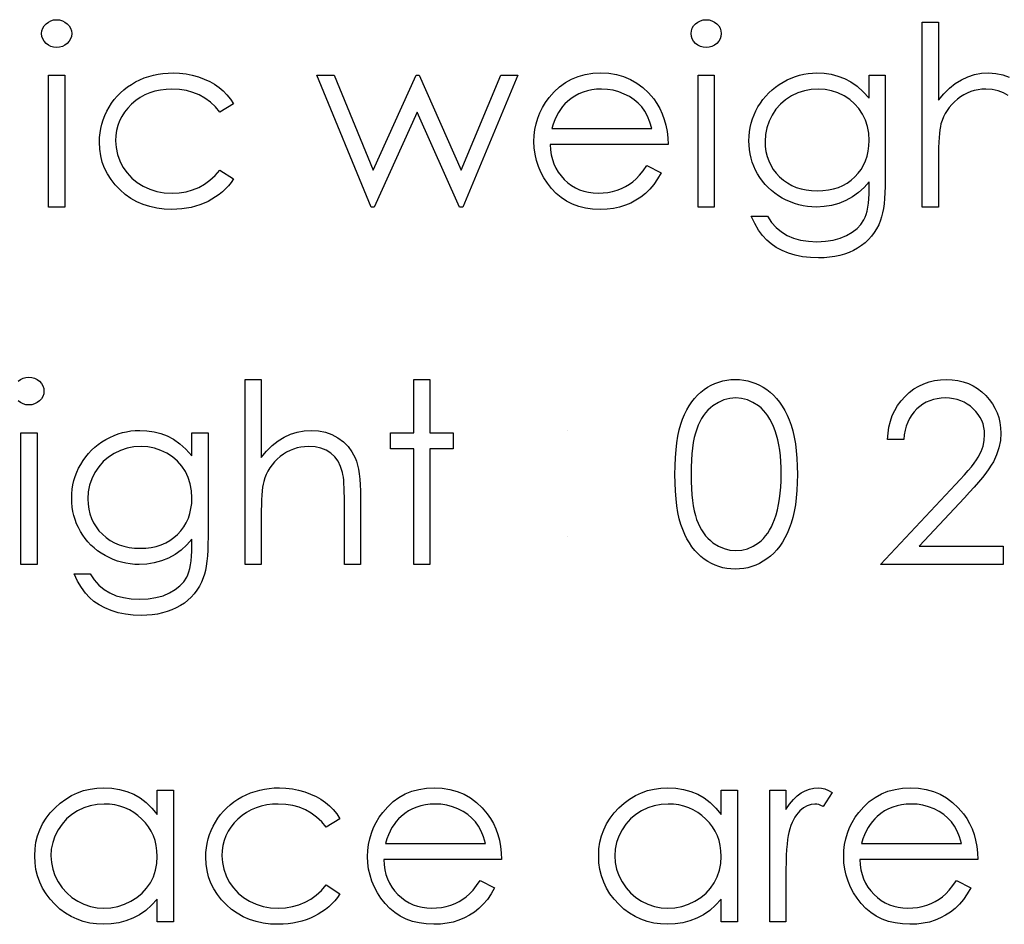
# Model space of a CAD drawing. Header units: inches. Extents: x 0.1 to 87.3, y 0.1 to 33.9.
# Tile 102 of 140: x 31.984 to 32.496, y 24.071 to 24.541. Entities that reach past the tile are written whole.
import ezdxf

# ---------------------------------------------------------------- set-up
doc = ezdxf.new("R2010")
doc.units = ezdxf.units.IN
doc.header["$MEASUREMENT"] = 0

msp = doc.modelspace()

# ---------------------------------------------------------------- linework, layer by layer
at = {"color": 7, "linetype": 'Continuous'}
for p, q in [((32.269003, 24.328074), (32.269003, 24.328074)), ((32.269003, 24.272786), (32.269003, 24.272786))]:
    msp.add_line(p, q, dxfattribs=at)
at = {"color": 7, "linetype": 'Continuous', "flags": 128}
for points in [[(32.00334, 24.541496), (32.004899, 24.541365), (32.006345, 24.54097), (32.007678, 24.540294), (32.00888, 24.539374), (32.009895, 24.538266), (32.010608, 24.537026), (32.01104, 24.535693), (32.01119, 24.534247), (32.01119, 24.534247), (32.01104, 24.532838), (32.010608, 24.531524), (32.009895, 24.530303), (32.00888, 24.529195), (32.007678, 24.528275), (32.006345, 24.527599), (32.004899, 24.527204), (32.00334, 24.527073), (32.00334, 24.527073), (32.0018, 24.527204), (32.000392, 24.527599), (31.999058, 24.528275), (31.997857, 24.529195), (31.996861, 24.530303), (31.996148, 24.531524), (31.995716, 24.532838), (31.995565, 24.534247), (31.995565, 24.534247), (31.995716, 24.535693), (31.996148, 24.537026), (31.996861, 24.538266), (31.997857, 24.539374), (31.999058, 24.540294), (32.000392, 24.54097), (32.0018, 24.541365), (32.00334, 24.541496)], [(32.34108, 24.541496), (32.342639, 24.541365), (32.344085, 24.54097), (32.345419, 24.540294), (32.346621, 24.539374), (32.347635, 24.538266), (32.348349, 24.537026), (32.348781, 24.535693), (32.348931, 24.534247), (32.348931, 24.534247), (32.348781, 24.532838), (32.348349, 24.531524), (32.347635, 24.530303), (32.346621, 24.529195), (32.345419, 24.528275), (32.344085, 24.527599), (32.342639, 24.527204), (32.341081, 24.527073), (32.341081, 24.527073), (32.339541, 24.527204), (32.338132, 24.527599), (32.336799, 24.528275), (32.335597, 24.529195), (32.334602, 24.530303), (32.333888, 24.531524), (32.333456, 24.532838), (32.333306, 24.534247), (32.333306, 24.534247), (32.333456, 24.535693), (32.333888, 24.537026), (32.334602, 24.538266), (32.335597, 24.539374), (32.336799, 24.540294), (32.338132, 24.54097), (32.339541, 24.541365), (32.341081, 24.541496)], [(32.453498, 24.540294), (32.461912, 24.540294), (32.461912, 24.540294), (32.461912, 24.49971), (32.461912, 24.49971), (32.464691, 24.503035), (32.467621, 24.505908), (32.470663, 24.508349), (32.473856, 24.510321), (32.47718, 24.511861), (32.480654, 24.512969), (32.484241, 24.513626), (32.487978, 24.513852), (32.487978, 24.513852), (32.491772, 24.513608), (32.49534, 24.512894), (32.498683, 24.511673)], [(32.498101, 24.502058), (32.495716, 24.503542), (32.492992, 24.504593), (32.489913, 24.505232), (32.486495, 24.505438), (32.486495, 24.505438), (32.484466, 24.505363), (32.482494, 24.505119), (32.48056, 24.504706), (32.478701, 24.504143), (32.476879, 24.503391), (32.475133, 24.502509), (32.473424, 24.501438), (32.471771, 24.500218), (32.470212, 24.498865), (32.468804, 24.497457), (32.467527, 24.495954), (32.466381, 24.494377), (32.465386, 24.492724), (32.464522, 24.490997), (32.46379, 24.489175), (32.463207, 24.487297), (32.463207, 24.487297), (32.462907, 24.485926), (32.462644, 24.484292), (32.462419, 24.482395), (32.462231, 24.480217), (32.462099, 24.477794), (32.461987, 24.47509), (32.46193, 24.472141), (32.461912, 24.468911), (32.461912, 24.468911), (32.461912, 24.44414), (32.461912, 24.44414), (32.453498, 24.44414), (32.453498, 24.44414), (32.453498, 24.540294)], [(31.999171, 24.51265), (32.007585, 24.51265), (32.007585, 24.51265), (32.007585, 24.44414), (32.007585, 24.44414), (31.999171, 24.44414), (31.999171, 24.44414), (31.999171, 24.51265)], [(32.095325, 24.497795), (32.088282, 24.493419), (32.088282, 24.493419), (32.085897, 24.496236), (32.083287, 24.498678), (32.080489, 24.500743), (32.077484, 24.502434), (32.074254, 24.503748), (32.070817, 24.504687), (32.067192, 24.505251), (32.063343, 24.505438), (32.063343, 24.505438), (32.060263, 24.505307), (32.057295, 24.50495), (32.054478, 24.50433), (32.051793, 24.503485), (32.049239, 24.502377), (32.046816, 24.501025), (32.044525, 24.499448), (32.042365, 24.497607), (32.040412, 24.495598), (32.038722, 24.493475), (32.037276, 24.491259), (32.036111, 24.488931), (32.035191, 24.486508), (32.034553, 24.483973), (32.034158, 24.481325), (32.034027, 24.478583), (32.034027, 24.478583), (32.034271, 24.474996), (32.034985, 24.471522), (32.036187, 24.468141), (32.037858, 24.464873), (32.039961, 24.46185), (32.042422, 24.459164), (32.04522, 24.456854), (32.048394, 24.454901), (32.051849, 24.453343), (32.055492, 24.452234), (32.059342, 24.451577), (32.063399, 24.451352), (32.063399, 24.451352), (32.067117, 24.45154), (32.070667, 24.452103), (32.074028, 24.453042), (32.07724, 24.454357), (32.080263, 24.456047), (32.083099, 24.458113), (32.085785, 24.460554), (32.088282, 24.463371), (32.088282, 24.463371), (32.095325, 24.458751), (32.095325, 24.458751), (32.094048, 24.45693), (32.092658, 24.455202), (32.091156, 24.453587), (32.089559, 24.452084), (32.087869, 24.450676), (32.086048, 24.44938), (32.084132, 24.448178), (32.082123, 24.447089), (32.080019, 24.446112), (32.077841, 24.445267), (32.075606, 24.444553), (32.073277, 24.443971), (32.070892, 24.443521), (32.068413, 24.443201), (32.065878, 24.442995), (32.063267, 24.442938), (32.063267, 24.442938), (32.059286, 24.443089), (32.055492, 24.443577), (32.051868, 24.444366), (32.048412, 24.445474), (32.045126, 24.446901), (32.042008, 24.448648), (32.039079, 24.450713), (32.036318, 24.453098), (32.033802, 24.455709), (32.031642, 24.458469), (32.029801, 24.461343), (32.028299, 24.464366), (32.027116, 24.46754), (32.02629, 24.470827), (32.025782, 24.474263), (32.025613, 24.477832), (32.025613, 24.477832), (32.025689, 24.480254), (32.025933, 24.482639), (32.026308, 24.484987), (32.026872, 24.487278), (32.027567, 24.489532), (32.02843, 24.491748), (32.029445, 24.493907), (32.030609, 24.49603), (32.031924, 24.498077), (32.033351, 24.499992), (32.034891, 24.501814), (32.036562, 24.503504), (32.038328, 24.505082), (32.040224, 24.506546), (32.042253, 24.507899), (32.044375, 24.509138), (32.046591, 24.510246), (32.048882, 24.511204), (32.051229, 24.512011), (32.053652, 24.512669), (32.056131, 24.513195), (32.058666, 24.513551), (32.061277, 24.513777), (32.063962, 24.513852), (32.063962, 24.513852), (32.067324, 24.51372), (32.070648, 24.513326), (32.073897, 24.512687), (32.07709, 24.511767), (32.080132, 24.51064), (32.082949, 24.509363), (32.085503, 24.507917), (32.087832, 24.506321), (32.089954, 24.504537), (32.091907, 24.502527), (32.09371, 24.500274), (32.095325, 24.497795)], [(32.138594, 24.51265), (32.147627, 24.51265), (32.147627, 24.51265), (32.168041, 24.463371), (32.168041, 24.463371), (32.190408, 24.51265), (32.190408, 24.51265), (32.191836, 24.51265), (32.191836, 24.51265), (32.213714, 24.463371), (32.213714, 24.463371), (32.234316, 24.51265), (32.234316, 24.51265), (32.243162, 24.51265), (32.243162, 24.51265), (32.214522, 24.44414), (32.214522, 24.44414), (32.212775, 24.44414), (32.212775, 24.44414), (32.190878, 24.493419), (32.190878, 24.493419), (32.16853, 24.44414), (32.16853, 24.44414), (32.166971, 24.44414), (32.166971, 24.44414), (32.138594, 24.51265)], [(32.310206, 24.465775), (32.317681, 24.46185), (32.317681, 24.46185), (32.31584, 24.458714), (32.313868, 24.455897), (32.311765, 24.45338), (32.309511, 24.451202), (32.307126, 24.449305), (32.30461, 24.447652), (32.301924, 24.446225), (32.299107, 24.445042), (32.296121, 24.444122), (32.292947, 24.443464), (32.289586, 24.44307), (32.286036, 24.442938), (32.286036, 24.442938), (32.282093, 24.443107), (32.278374, 24.443614), (32.274881, 24.44446), (32.271595, 24.445643), (32.268552, 24.447164), (32.265716, 24.449023), (32.263087, 24.45122), (32.260702, 24.453756), (32.258561, 24.456498), (32.256702, 24.459333), (32.255143, 24.462263), (32.253866, 24.465287), (32.252852, 24.468385), (32.252138, 24.471559), (32.251725, 24.474846), (32.251575, 24.478207), (32.251575, 24.478207), (32.251706, 24.481362), (32.252063, 24.484442), (32.252683, 24.487428), (32.253547, 24.490339), (32.254655, 24.493156), (32.256007, 24.495879), (32.257622, 24.498527), (32.259463, 24.501081), (32.259463, 24.501081), (32.262073, 24.504067), (32.26489, 24.506678), (32.267914, 24.508856), (32.271163, 24.510659), (32.274618, 24.512049), (32.27828, 24.513063), (32.282149, 24.513645), (32.286243, 24.513852), (32.286243, 24.513852), (32.29045, 24.513645), (32.29445, 24.513007), (32.298225, 24.511955), (32.301774, 24.51049), (32.305117, 24.508593), (32.308234, 24.506265), (32.311145, 24.503523), (32.313831, 24.500368), (32.313831, 24.500368), (32.315559, 24.497908), (32.317042, 24.495316), (32.318319, 24.492555), (32.319352, 24.489663), (32.320178, 24.486621), (32.320779, 24.483428), (32.321136, 24.480085), (32.321287, 24.476592), (32.321287, 24.476592), (32.259988, 24.476592), (32.259988, 24.476592), (32.260157, 24.473888), (32.260533, 24.471296), (32.261134, 24.468836), (32.26196, 24.466507), (32.262974, 24.46431), (32.264214, 24.462225), (32.265679, 24.460272), (32.26735, 24.458432), (32.269191, 24.456779), (32.271125, 24.455333), (32.273172, 24.454113), (32.275332, 24.453117), (32.277585, 24.452347), (32.279952, 24.451803), (32.282412, 24.451465), (32.284985, 24.451352), (32.284985, 24.451352), (32.287501, 24.451446), (32.289961, 24.451746), (32.292403, 24.452253), (32.294807, 24.452948), (32.297117, 24.453812), (32.299239, 24.454826), (32.301173, 24.455953), (32.302938, 24.457211), (32.304647, 24.458732), (32.306431, 24.460686), (32.308291, 24.463014), (32.310206, 24.465775)], [(32.336911, 24.51265), (32.345325, 24.51265), (32.345325, 24.51265), (32.345325, 24.44414), (32.345325, 24.44414), (32.336912, 24.44414), (32.336912, 24.44414), (32.336912, 24.51265)], [(32.425854, 24.51265), (32.434267, 24.51265), (32.434267, 24.51265), (32.434267, 24.458282), (32.434267, 24.458282), (32.43423, 24.454807), (32.434117, 24.451577), (32.43391, 24.448591), (32.433648, 24.445849), (32.433291, 24.443333), (32.432859, 24.441079), (32.432352, 24.439051), (32.43177, 24.437267), (32.43177, 24.437267), (32.430831, 24.434976), (32.429741, 24.432835), (32.428502, 24.430825), (32.427093, 24.428947), (32.425516, 24.427201), (32.423807, 24.425586), (32.421929, 24.424102), (32.419882, 24.422769), (32.417722, 24.421585), (32.41545, 24.420553), (32.413065, 24.41967), (32.410567, 24.418975), (32.407975, 24.418412), (32.405271, 24.418017), (32.402454, 24.417773), (32.399543, 24.417698), (32.399543, 24.417698), (32.395299, 24.417848), (32.39128, 24.418337), (32.387467, 24.419106), (32.38388, 24.420215), (32.380575, 24.421585), (32.377589, 24.423163), (32.374941, 24.424947), (32.372594, 24.426957), (32.370453, 24.429323), (32.368406, 24.432159), (32.366434, 24.435501), (32.364556, 24.439333), (32.364556, 24.439333), (32.372969, 24.439333), (32.372969, 24.439333), (32.375091, 24.436178), (32.377514, 24.433473), (32.380218, 24.431182), (32.383204, 24.429342), (32.386528, 24.427933), (32.390228, 24.426919), (32.394285, 24.426318), (32.398735, 24.426111), (32.398735, 24.426111), (32.40313, 24.426318), (32.407168, 24.426919), (32.410849, 24.427933), (32.414173, 24.429342), (32.417102, 24.431069), (32.419581, 24.433004), (32.421591, 24.435145), (32.423168, 24.437492), (32.423807, 24.438826), (32.424351, 24.440347), (32.424802, 24.442074), (32.425178, 24.444009), (32.425478, 24.446131), (32.425685, 24.44846), (32.425816, 24.450995), (32.425854, 24.453718), (32.425854, 24.453718), (32.425854, 24.457268), (32.425854, 24.457268), (32.423225, 24.454282), (32.420332, 24.451652), (32.417159, 24.449399), (32.413703, 24.447521), (32.41006, 24.446037), (32.406304, 24.444985), (32.402454, 24.444347), (32.398473, 24.44414), (32.398473, 24.44414), (32.396125, 24.444215), (32.393815, 24.444441), (32.391543, 24.444798), (32.389308, 24.445305), (32.387111, 24.445962), (32.384951, 24.44677), (32.38281, 24.447709), (32.380725, 24.448798), (32.378716, 24.450018), (32.376819, 24.451333), (32.375035, 24.452742), (32.373364, 24.454263), (32.371824, 24.455878), (32.370396, 24.457587), (32.369082, 24.459408), (32.36788, 24.461324), (32.366828, 24.463315), (32.365908, 24.465362), (32.365119, 24.467446), (32.364481, 24.469587), (32.363992, 24.471766), (32.363636, 24.474001), (32.363429, 24.476292), (32.363354, 24.47862), (32.363354, 24.47862), (32.363429, 24.480949), (32.363654, 24.483259), (32.364011, 24.485513), (32.364537, 24.487729), (32.365194, 24.489907), (32.366002, 24.492048), (32.36696, 24.494133), (32.368068, 24.496199), (32.369307, 24.498189), (32.370659, 24.500067), (32.372124, 24.501833), (32.373702, 24.503504), (32.375392, 24.505063), (32.377195, 24.506509), (32.37911, 24.507861), (32.381139, 24.5091), (32.383242, 24.510209), (32.385364, 24.511185), (32.387524, 24.511993), (32.389702, 24.512669), (32.391918, 24.513176), (32.394172, 24.513551), (32.396444, 24.513777), (32.398735, 24.513852), (32.398735, 24.513852), (32.40251, 24.513664), (32.406154, 24.513119), (32.409665, 24.512218), (32.413046, 24.510941), (32.416332, 24.509213), (32.419581, 24.506922), (32.422736, 24.504067), (32.425854, 24.500668), (32.425854, 24.500668), (32.425854, 24.51265)], [(32.312873, 24.485006), (32.311878, 24.48833), (32.310657, 24.491297), (32.309248, 24.493907), (32.307633, 24.496161), (32.305793, 24.498152), (32.303652, 24.499936), (32.301248, 24.501513), (32.298563, 24.502884), (32.295708, 24.504011), (32.29276, 24.5048), (32.289755, 24.505288), (32.286675, 24.505438), (32.286675, 24.505438), (32.284158, 24.505344), (32.281717, 24.505044), (32.279369, 24.504537), (32.277135, 24.503842), (32.274956, 24.502922), (32.27289, 24.501833), (32.270918, 24.500518), (32.269022, 24.499016), (32.269022, 24.499016), (32.267707, 24.497776), (32.266486, 24.496386), (32.265341, 24.494865), (32.264289, 24.493194), (32.263313, 24.491353), (32.262411, 24.489381), (32.261604, 24.487278), (32.260871, 24.485006), (32.260871, 24.485006), (32.312873, 24.485006)], [(32.399411, 24.505438), (32.395731, 24.505213), (32.392181, 24.504537), (32.388782, 24.503429), (32.385495, 24.501851), (32.382453, 24.499898), (32.379768, 24.497588), (32.37742, 24.49494), (32.375411, 24.491954), (32.373814, 24.488724), (32.372688, 24.485381), (32.371993, 24.481888), (32.371767, 24.478282), (32.371767, 24.478282), (32.37188, 24.475559), (32.372237, 24.472949), (32.372838, 24.470451), (32.373664, 24.468104), (32.374716, 24.46585), (32.376012, 24.463728), (32.377552, 24.461718), (32.379317, 24.45984), (32.38127, 24.458131), (32.383373, 24.456648), (32.385627, 24.455408), (32.387993, 24.454375), (32.39051, 24.453587), (32.393177, 24.453004), (32.395975, 24.452666), (32.398904, 24.452554), (32.398904, 24.452554), (32.401872, 24.452666), (32.404689, 24.453004), (32.407355, 24.453568), (32.409872, 24.454357), (32.412238, 24.455371), (32.414454, 24.456629), (32.416539, 24.458094), (32.418454, 24.459784), (32.420182, 24.461662), (32.421685, 24.46369), (32.422962, 24.46585), (32.424013, 24.468141), (32.424821, 24.470583), (32.425384, 24.473174), (32.425741, 24.475897), (32.425854, 24.478771), (32.425854, 24.478771), (32.425647, 24.482508), (32.425009, 24.48602), (32.423938, 24.489344), (32.422455, 24.492443), (32.420577, 24.495297), (32.418342, 24.497832), (32.415769, 24.500048), (32.41282, 24.501945), (32.409647, 24.503466), (32.40636, 24.504574), (32.402942, 24.505213), (32.399412, 24.505438)], [(31.988917, 24.355719), (31.990476, 24.355587), (31.991922, 24.355193), (31.993255, 24.354517), (31.994457, 24.353596), (31.995471, 24.352488), (31.996185, 24.351249), (31.996617, 24.349915), (31.996767, 24.348469), (31.996767, 24.348469), (31.996617, 24.347061), (31.996185, 24.345746), (31.995471, 24.344526), (31.994457, 24.343418), (31.993255, 24.342497), (31.991922, 24.341821), (31.990476, 24.341427), (31.988917, 24.341295), (31.988917, 24.341295), (31.987377, 24.341427), (31.985969, 24.341821), (31.984635, 24.342497), (31.983433, 24.343418)], [(31.983433, 24.353596), (31.984635, 24.354517), (31.985969, 24.355193), (31.987377, 24.355587), (31.988917, 24.355719)], [(32.101334, 24.354517), (32.109748, 24.354517), (32.109748, 24.354517), (32.109748, 24.313933), (32.109748, 24.313933), (32.112527, 24.317257), (32.115457, 24.32013), (32.1185, 24.322572), (32.121692, 24.324544), (32.125016, 24.326084), (32.128491, 24.327192), (32.132078, 24.327849), (32.135815, 24.328074), (32.135815, 24.328074), (32.139608, 24.32783), (32.143177, 24.327116), (32.146519, 24.325896), (32.149637, 24.324206), (32.152454, 24.322102), (32.154895, 24.31968), (32.156924, 24.3169), (32.158557, 24.313801), (32.159233, 24.312055), (32.159816, 24.310064), (32.160304, 24.307867), (32.160717, 24.305426), (32.161018, 24.30274), (32.161243, 24.299848), (32.161393, 24.296712), (32.161431, 24.29335), (32.161431, 24.29335), (32.161431, 24.258363), (32.161431, 24.258363), (32.153017, 24.258363), (32.153017, 24.258363), (32.153017, 24.290589), (32.153017, 24.290589), (32.152998, 24.293388), (32.152961, 24.295942), (32.152886, 24.298252), (32.152773, 24.300336), (32.152642, 24.302158), (32.152473, 24.303735), (32.152266, 24.305087), (32.152041, 24.306177), (32.152041, 24.306177), (32.151027, 24.309332), (32.149674, 24.312074), (32.147984, 24.314384), (32.145937, 24.31628), (32.143552, 24.317764), (32.140829, 24.318816), (32.137749, 24.319454), (32.134331, 24.319661), (32.134331, 24.319661), (32.132303, 24.319586), (32.130331, 24.319342), (32.128397, 24.318928), (32.126537, 24.318365), (32.124716, 24.317614), (32.122969, 24.316731), (32.12126, 24.315661), (32.119608, 24.31444), (32.118049, 24.313088), (32.11664, 24.311679), (32.115363, 24.310177), (32.114218, 24.308599), (32.113222, 24.306947), (32.112358, 24.305219), (32.111626, 24.303397), (32.111044, 24.301519), (32.111044, 24.301519), (32.110743, 24.300148), (32.11048, 24.298514), (32.110255, 24.296618), (32.110067, 24.294439), (32.109936, 24.292017), (32.109823, 24.289312), (32.109767, 24.286364), (32.109748, 24.283134), (32.109748, 24.283134), (32.109748, 24.258363), (32.109748, 24.258363), (32.101335, 24.258363), (32.101335, 24.258363), (32.101335, 24.354517)], [(32.189075, 24.354517), (32.197488, 24.354517), (32.197488, 24.354517), (32.197488, 24.326872), (32.197488, 24.326872), (32.209508, 24.326872), (32.209508, 24.326872), (32.209508, 24.318459), (32.209508, 24.318459), (32.197488, 24.318459), (32.197488, 24.318459), (32.197488, 24.258363), (32.197488, 24.258363), (32.189075, 24.258363), (32.189075, 24.258363), (32.189075, 24.318459), (32.189075, 24.318459), (32.177056, 24.318459), (32.177056, 24.318459), (32.177056, 24.326872), (32.177056, 24.326872), (32.189075, 24.326872), (32.189075, 24.326872), (32.189075, 24.354517)], [(32.324892, 24.3052), (32.324949, 24.309707), (32.325136, 24.313952), (32.325456, 24.317952), (32.325888, 24.32167), (32.326432, 24.325126), (32.327127, 24.328318), (32.327935, 24.331248), (32.328855, 24.333915), (32.329888, 24.336375), (32.331033, 24.338685), (32.332292, 24.340826), (32.333644, 24.342835), (32.33509, 24.344676), (32.33663, 24.346366), (32.338282, 24.347887), (32.340048, 24.349277), (32.341888, 24.350498), (32.343785, 24.351568), (32.345719, 24.35247), (32.347729, 24.353202), (32.349776, 24.353784), (32.351879, 24.354197), (32.35402, 24.354441), (32.356236, 24.354517), (32.356236, 24.354517), (32.358471, 24.354441), (32.360668, 24.354197), (32.36279, 24.353784), (32.364875, 24.353202), (32.366903, 24.35247), (32.368875, 24.351568), (32.370809, 24.350498), (32.372669, 24.349258), (32.374453, 24.347868), (32.376162, 24.346291), (32.377758, 24.344563), (32.379261, 24.342685), (32.380669, 24.340619), (32.381984, 24.338403), (32.383186, 24.336018), (32.384312, 24.333464), (32.385308, 24.330722), (32.38619, 24.327755), (32.386923, 24.324562), (32.387524, 24.321144), (32.387993, 24.317501), (32.388331, 24.313614), (32.388519, 24.30952), (32.388594, 24.3052), (32.388594, 24.3052), (32.388519, 24.3009), (32.388331, 24.296824), (32.387993, 24.292956), (32.387543, 24.289331), (32.386942, 24.285932), (32.386209, 24.282758), (32.385364, 24.279791), (32.384369, 24.277068), (32.383261, 24.274532), (32.382059, 24.272166), (32.380763, 24.26995), (32.379354, 24.267884), (32.377852, 24.265987), (32.376237, 24.26426), (32.374528, 24.262682), (32.372725, 24.261274), (32.370847, 24.260034), (32.368913, 24.258945), (32.366922, 24.258043), (32.364894, 24.257292), (32.362809, 24.25671), (32.360668, 24.256297), (32.358471, 24.256034), (32.356236, 24.255959), (32.356236, 24.255959), (32.35402, 24.256034), (32.351879, 24.256278), (32.349776, 24.256691), (32.347748, 24.257255), (32.345757, 24.257968), (32.343823, 24.25887), (32.341945, 24.259921), (32.340123, 24.261123), (32.338376, 24.262494), (32.336724, 24.264016), (32.335184, 24.265706), (32.333738, 24.267565), (32.332386, 24.269556), (32.331127, 24.271715), (32.329963, 24.274044), (32.328911, 24.276523), (32.327972, 24.279209), (32.327146, 24.282157), (32.32647, 24.285368), (32.325906, 24.288824), (32.325456, 24.292524), (32.325136, 24.296505), (32.324949, 24.300731), (32.324892, 24.3052)], [(32.443882, 24.323267), (32.435469, 24.323267), (32.435469, 24.323267), (32.435695, 24.326609), (32.436183, 24.329802), (32.436915, 24.332826), (32.437929, 24.335718), (32.439188, 24.338441), (32.440709, 24.341033), (32.442493, 24.343455), (32.44454, 24.345728), (32.446775, 24.347793), (32.44916, 24.349577), (32.451658, 24.35108), (32.454268, 24.352319), (32.457029, 24.353277), (32.459902, 24.353972), (32.462907, 24.354385), (32.466043, 24.354517), (32.466043, 24.354517), (32.469123, 24.354385), (32.472072, 24.353991), (32.474851, 24.353352), (32.477499, 24.352451), (32.479978, 24.351268), (32.482307, 24.34984), (32.484504, 24.348169), (32.486532, 24.346216), (32.488373, 24.344094), (32.48995, 24.341878), (32.491302, 24.339568), (32.49241, 24.337183), (32.493255, 24.334685), (32.493875, 24.332093), (32.494232, 24.329426), (32.494363, 24.326647), (32.494363, 24.326647), (32.494119, 24.322741), (32.493387, 24.318966), (32.492185, 24.315323), (32.490476, 24.311792), (32.489387, 24.309989), (32.488072, 24.308017), (32.486532, 24.305895), (32.484767, 24.303641), (32.482757, 24.3012), (32.480541, 24.298627), (32.478081, 24.295904), (32.475396, 24.293012), (32.475396, 24.293012), (32.451939, 24.267978), (32.451939, 24.267978), (32.495565, 24.267978), (32.495565, 24.267978), (32.495565, 24.258363), (32.495565, 24.258363), (32.431863, 24.258363), (32.431863, 24.258363), (32.468222, 24.297162), (32.468222, 24.297162), (32.47087, 24.299942), (32.473273, 24.302533), (32.475433, 24.304937), (32.477349, 24.307153), (32.47902, 24.3092), (32.480466, 24.311041), (32.481649, 24.312712), (32.482607, 24.314196), (32.484072, 24.317013), (32.485124, 24.319905), (32.485743, 24.322853), (32.48595, 24.325896), (32.48595, 24.325896), (32.485856, 24.327811), (32.485574, 24.329652), (32.485124, 24.331417), (32.484485, 24.333126), (32.48364, 24.334779), (32.482626, 24.336337), (32.481443, 24.33784), (32.480053, 24.339286), (32.478532, 24.340601), (32.476936, 24.341746), (32.475264, 24.342704), (32.473499, 24.343493), (32.47164, 24.344112), (32.469724, 24.344544), (32.467715, 24.344807), (32.465611, 24.344901), (32.465611, 24.344901), (32.463414, 24.344807), (32.461311, 24.344544), (32.459301, 24.344094), (32.457386, 24.343474), (32.455564, 24.342685), (32.453836, 24.341709), (32.452202, 24.340544), (32.450662, 24.339211), (32.449254, 24.337727), (32.448014, 24.336093), (32.446925, 24.334309), (32.445986, 24.332394), (32.445216, 24.330328), (32.444615, 24.328112), (32.444164, 24.325764), (32.443883, 24.323267)], [(32.333305, 24.305238), (32.333343, 24.301482), (32.333494, 24.297951), (32.333719, 24.294646), (32.334019, 24.291603), (32.334433, 24.288786), (32.334921, 24.286195), (32.335503, 24.283847), (32.336179, 24.281744), (32.336949, 24.27981), (32.337794, 24.278007), (32.338714, 24.276316), (32.339729, 24.274758), (32.340837, 24.273312), (32.34202, 24.271978), (32.343297, 24.270776), (32.344649, 24.269687), (32.347503, 24.267884), (32.350433, 24.266607), (32.353438, 24.265837), (32.356518, 24.265574), (32.356518, 24.265574), (32.359617, 24.265818), (32.362621, 24.266588), (32.365514, 24.267828), (32.368312, 24.269593), (32.369645, 24.270664), (32.370885, 24.271847), (32.372049, 24.27318), (32.373138, 24.274626), (32.374134, 24.276185), (32.375054, 24.277894), (32.37588, 24.279716), (32.376631, 24.281669), (32.376631, 24.281669), (32.377458, 24.284185), (32.37819, 24.286815), (32.378791, 24.289575), (32.379298, 24.292449), (32.379674, 24.295453), (32.379955, 24.29859), (32.380124, 24.301857), (32.380181, 24.305238), (32.380181, 24.305238), (32.380124, 24.308618), (32.379993, 24.311848), (32.37973, 24.314909), (32.379392, 24.31782), (32.378941, 24.320581), (32.378415, 24.323173), (32.377758, 24.325614), (32.377026, 24.327905), (32.376199, 24.330046), (32.375298, 24.332018), (32.374321, 24.333859), (32.37327, 24.335549), (32.372143, 24.337089), (32.370922, 24.338478), (32.369645, 24.339718), (32.368293, 24.340807), (32.365457, 24.342591), (32.362565, 24.343887), (32.359579, 24.344638), (32.356518, 24.344901), (32.356518, 24.344901), (32.353419, 24.344638), (32.350396, 24.343887), (32.347485, 24.342591), (32.344649, 24.340807), (32.343297, 24.339737), (32.342038, 24.338535), (32.340855, 24.337201), (32.339766, 24.335755), (32.338752, 24.334197), (32.337813, 24.332506), (32.336968, 24.330703), (32.336198, 24.328769), (32.335522, 24.326666), (32.33494, 24.324318), (32.334433, 24.321745), (32.334038, 24.31891), (32.333719, 24.315848), (32.333494, 24.312562), (32.333343, 24.309013), (32.333306, 24.305238)], [(31.984748, 24.326872), (31.993162, 24.326872), (31.993162, 24.326872), (31.993162, 24.258363), (31.993162, 24.258363), (31.984748, 24.258363), (31.984748, 24.258363), (31.984748, 24.326872)], [(32.07369, 24.326872), (32.082104, 24.326872), (32.082104, 24.326872), (32.082104, 24.272504), (32.082104, 24.272504), (32.082066, 24.26903), (32.081954, 24.2658), (32.081747, 24.262814), (32.081484, 24.260072), (32.081127, 24.257555), (32.080695, 24.255302), (32.080188, 24.253273), (32.079606, 24.251489), (32.079606, 24.251489), (32.078667, 24.249198), (32.077578, 24.247057), (32.076338, 24.245048), (32.07493, 24.24317), (32.073352, 24.241423), (32.071643, 24.239808), (32.069765, 24.238324), (32.067718, 24.236991), (32.065559, 24.235808), (32.063286, 24.234775), (32.060901, 24.233892), (32.058403, 24.233197), (32.055812, 24.232634), (32.053107, 24.23224), (32.05029, 24.231996), (32.04738, 24.23192), (32.04738, 24.23192), (32.043135, 24.232071), (32.039116, 24.232559), (32.035304, 24.233329), (32.031717, 24.234437), (32.028412, 24.235808), (32.025426, 24.237385), (32.022778, 24.23917), (32.02043, 24.241179), (32.018289, 24.243545), (32.016242, 24.246381), (32.01427, 24.249724), (32.012392, 24.253555), (32.012392, 24.253555), (32.020806, 24.253555), (32.020806, 24.253555), (32.022928, 24.2504), (32.025351, 24.247696), (32.028055, 24.245405), (32.031041, 24.243564), (32.034365, 24.242156), (32.038065, 24.241141), (32.042121, 24.24054), (32.046572, 24.240334), (32.046572, 24.240334), (32.050966, 24.24054), (32.055004, 24.241141), (32.058685, 24.242156), (32.062009, 24.243564), (32.064939, 24.245292), (32.067418, 24.247226), (32.069427, 24.249367), (32.071005, 24.251715), (32.071643, 24.253048), (32.072188, 24.254569), (32.072639, 24.256297), (32.073014, 24.258231), (32.073315, 24.260353), (32.073521, 24.262682), (32.073653, 24.265217), (32.07369, 24.267941), (32.07369, 24.267941), (32.07369, 24.27149), (32.07369, 24.27149), (32.071061, 24.268504), (32.068169, 24.265875), (32.064995, 24.263621), (32.06154, 24.261743), (32.057896, 24.26026), (32.05414, 24.259208), (32.05029, 24.258569), (32.046309, 24.258363), (32.046309, 24.258363), (32.043962, 24.258438), (32.041652, 24.258663), (32.039379, 24.25902), (32.037144, 24.259527), (32.034947, 24.260184), (32.032787, 24.260992), (32.030646, 24.261931), (32.028562, 24.26302), (32.026552, 24.264241), (32.024656, 24.265555), (32.022872, 24.266964), (32.0212, 24.268485), (32.01966, 24.2701), (32.018233, 24.271809), (32.016918, 24.273631), (32.015716, 24.275546), (32.014665, 24.277537), (32.013744, 24.279584), (32.012956, 24.281669), (32.012317, 24.28381), (32.011829, 24.285988), (32.011472, 24.288223), (32.011265, 24.290514), (32.01119, 24.292843), (32.01119, 24.292843), (32.011265, 24.295172), (32.011491, 24.297482), (32.011848, 24.299735), (32.012373, 24.301951), (32.013031, 24.30413), (32.013838, 24.306271), (32.014796, 24.308355), (32.015904, 24.310421), (32.017144, 24.312412), (32.018496, 24.31429), (32.019961, 24.316055), (32.021538, 24.317726), (32.023228, 24.319285), (32.025031, 24.320731), (32.026947, 24.322083), (32.028975, 24.323323), (32.031078, 24.324431), (32.033201, 24.325408), (32.03536, 24.326215), (32.037539, 24.326891), (32.039755, 24.327398), (32.042008, 24.327774), (32.044281, 24.327999), (32.046572, 24.328074), (32.046572, 24.328074), (32.050347, 24.327886), (32.05399, 24.327342), (32.057502, 24.32644), (32.060882, 24.325163), (32.064169, 24.323436), (32.067418, 24.321144), (32.070573, 24.31829), (32.07369, 24.314891), (32.07369, 24.314891), (32.07369, 24.326872)], [(32.047248, 24.319661), (32.043567, 24.319435), (32.040018, 24.318759), (32.036619, 24.317651), (32.033332, 24.316074), (32.03029, 24.314121), (32.027604, 24.311811), (32.025257, 24.309163), (32.023247, 24.306177), (32.021651, 24.302947), (32.020524, 24.299604), (32.019829, 24.296111), (32.019604, 24.292505), (32.019604, 24.292505), (32.019716, 24.289782), (32.020073, 24.287171), (32.020674, 24.284674), (32.021501, 24.282326), (32.022552, 24.280072), (32.023848, 24.27795), (32.025388, 24.275941), (32.027153, 24.274063), (32.029107, 24.272354), (32.03121, 24.27087), (32.033463, 24.269631), (32.03583, 24.268598), (32.038346, 24.267809), (32.041013, 24.267227), (32.043811, 24.266889), (32.046741, 24.266776), (32.046741, 24.266776), (32.049708, 24.266889), (32.052525, 24.267227), (32.055192, 24.26779), (32.057709, 24.268579), (32.060075, 24.269593), (32.062291, 24.270851), (32.064375, 24.272316), (32.066291, 24.274007), (32.068019, 24.275885), (32.069521, 24.277913), (32.070798, 24.280072), (32.07185, 24.282364), (32.072657, 24.284805), (32.073221, 24.287397), (32.073578, 24.29012), (32.07369, 24.292993), (32.07369, 24.292993), (32.073484, 24.29673), (32.072845, 24.300242), (32.071775, 24.303566), (32.070291, 24.306665), (32.068413, 24.30952), (32.066178, 24.312055), (32.063605, 24.314271), (32.060657, 24.316168), (32.057483, 24.317689), (32.054197, 24.318797), (32.050779, 24.319435), (32.047248, 24.319661)], [(32.064075, 24.141095), (32.064075, 24.072585), (32.064075, 24.072585), (32.055662, 24.072585), (32.055662, 24.072585), (32.055662, 24.084435), (32.055662, 24.084435), (32.052751, 24.08128), (32.049689, 24.078576), (32.046422, 24.076322), (32.043004, 24.07452), (32.039417, 24.073149), (32.03568, 24.072172), (32.031755, 24.071571), (32.027679, 24.071383), (32.027679, 24.071383), (32.024055, 24.071552), (32.020562, 24.072041), (32.0172, 24.072848), (32.01397, 24.073975), (32.01089, 24.07544), (32.007923, 24.077224), (32.005106, 24.079327), (32.00242, 24.081769), (31.99996, 24.084435), (31.997838, 24.087234), (31.996054, 24.090182), (31.99457, 24.093281), (31.993424, 24.096511), (31.992617, 24.099873), (31.992129, 24.103384), (31.99196, 24.107028), (31.99196, 24.107028), (31.992129, 24.110596), (31.992617, 24.114052), (31.993443, 24.117357), (31.994608, 24.120549), (31.996091, 24.123592), (31.997894, 24.126503), (32.000035, 24.129301), (32.002514, 24.131949), (32.005218, 24.134372), (32.008073, 24.136475), (32.01104, 24.138259), (32.014158, 24.139705), (32.017407, 24.140851), (32.020787, 24.141658), (32.024299, 24.142128), (32.027942, 24.142297), (32.027942, 24.142297), (32.03213, 24.14209), (32.036111, 24.14147), (32.039886, 24.140419), (32.043454, 24.138973), (32.046816, 24.137076), (32.04999, 24.134672), (32.05292, 24.131799), (32.055662, 24.128418), (32.055662, 24.128418), (32.055662, 24.141095), (32.055662, 24.141095), (32.064075, 24.141095)], [(32.150613, 24.12624), (32.143571, 24.121864), (32.143571, 24.121864), (32.141186, 24.124681), (32.138575, 24.127122), (32.135777, 24.129188), (32.132772, 24.130878), (32.129542, 24.132193), (32.126105, 24.133132), (32.122481, 24.133695), (32.118631, 24.133883), (32.118631, 24.133883), (32.115551, 24.133752), (32.112584, 24.133395), (32.109767, 24.132775), (32.107081, 24.13193), (32.104527, 24.130822), (32.102105, 24.12947), (32.099813, 24.127892), (32.097654, 24.126052), (32.095701, 24.124043), (32.09401, 24.12192), (32.092564, 24.119704), (32.0914, 24.117376), (32.09048, 24.114953), (32.089841, 24.112418), (32.089447, 24.10977), (32.089315, 24.107028), (32.089315, 24.107028), (32.089559, 24.103441), (32.090273, 24.099966), (32.091475, 24.096586), (32.093146, 24.093318), (32.09525, 24.090295), (32.09771, 24.087609), (32.100508, 24.085299), (32.103682, 24.083346), (32.107138, 24.081787), (32.110781, 24.080679), (32.114631, 24.080022), (32.118687, 24.079797), (32.118687, 24.079797), (32.122406, 24.079985), (32.125955, 24.080548), (32.129317, 24.081487), (32.132528, 24.082802), (32.135552, 24.084492), (32.138388, 24.086558), (32.141073, 24.088999), (32.143571, 24.091816), (32.143571, 24.091816), (32.150613, 24.087196), (32.150613, 24.087196), (32.149336, 24.085374), (32.147947, 24.083647), (32.146444, 24.082032), (32.144848, 24.080529), (32.143158, 24.079121), (32.141336, 24.077825), (32.139421, 24.076623), (32.137411, 24.075534), (32.135308, 24.074557), (32.133129, 24.073712), (32.130894, 24.072998), (32.128566, 24.072416), (32.126181, 24.071965), (32.123702, 24.071646), (32.121166, 24.07144), (32.118556, 24.071383), (32.118556, 24.071383), (32.114575, 24.071533), (32.110781, 24.072022), (32.107156, 24.072811), (32.103701, 24.073919), (32.100414, 24.075346), (32.097297, 24.077092), (32.094367, 24.079158), (32.091607, 24.081543), (32.08909, 24.084154), (32.08693, 24.086914), (32.08509, 24.089788), (32.083587, 24.092811), (32.082404, 24.095985), (32.081578, 24.099272), (32.081071, 24.102708), (32.080902, 24.106277), (32.080902, 24.106277), (32.080977, 24.108699), (32.081221, 24.111084), (32.081597, 24.113432), (32.08216, 24.115723), (32.082855, 24.117977), (32.083719, 24.120193), (32.084733, 24.122352), (32.085897, 24.124474), (32.087212, 24.126521), (32.088639, 24.128437), (32.090179, 24.130259), (32.091851, 24.131949), (32.093616, 24.133526), (32.095513, 24.134991), (32.097541, 24.136343), (32.099663, 24.137583), (32.101879, 24.138691), (32.10417, 24.139649), (32.106518, 24.140456), (32.108941, 24.141114), (32.111419, 24.141639), (32.113955, 24.141996), (32.116565, 24.142222), (32.119251, 24.142297), (32.119251, 24.142297), (32.122612, 24.142165), (32.125936, 24.141771), (32.129185, 24.141132), (32.132378, 24.140212), (32.13542, 24.139085), (32.138237, 24.137808), (32.140791, 24.136362), (32.14312, 24.134766), (32.145242, 24.132982), (32.147195, 24.130972), (32.148998, 24.128719), (32.150613, 24.12624)], [(32.223668, 24.09422), (32.231142, 24.090295), (32.231142, 24.090295), (32.229302, 24.087158), (32.22733, 24.084341), (32.225227, 24.081825), (32.222973, 24.079646), (32.220588, 24.07775), (32.218071, 24.076097), (32.215386, 24.07467), (32.212569, 24.073487), (32.209583, 24.072566), (32.206409, 24.071909), (32.203047, 24.071515), (32.199498, 24.071383), (32.199498, 24.071383), (32.195554, 24.071552), (32.191836, 24.072059), (32.188343, 24.072904), (32.185056, 24.074088), (32.182014, 24.075609), (32.179178, 24.077468), (32.176549, 24.079665), (32.174164, 24.082201), (32.172023, 24.084942), (32.170163, 24.087778), (32.168605, 24.090708), (32.167328, 24.093732), (32.166314, 24.09683), (32.1656, 24.100004), (32.165187, 24.103291), (32.165037, 24.106652), (32.165037, 24.106652), (32.165168, 24.109807), (32.165525, 24.112887), (32.166145, 24.115873), (32.167008, 24.118784), (32.168116, 24.121601), (32.169469, 24.124324), (32.171084, 24.126972), (32.172924, 24.129526), (32.172924, 24.129526), (32.175535, 24.132512), (32.178352, 24.135123), (32.181375, 24.137301), (32.184624, 24.139104), (32.18808, 24.140494), (32.191742, 24.141508), (32.19561, 24.14209), (32.199704, 24.142297), (32.199704, 24.142297), (32.203911, 24.14209), (32.207911, 24.141452), (32.211686, 24.1404), (32.215236, 24.138935), (32.218578, 24.137038), (32.221696, 24.13471), (32.224607, 24.131968), (32.227292, 24.128813), (32.227292, 24.128813), (32.22902, 24.126352), (32.230504, 24.123761), (32.231781, 24.121), (32.232814, 24.118108), (32.23364, 24.115066), (32.234241, 24.111873), (32.234598, 24.10853), (32.234748, 24.105037), (32.234748, 24.105037), (32.17345, 24.105037), (32.17345, 24.105037), (32.173619, 24.102333), (32.173995, 24.099741), (32.174596, 24.097281), (32.175422, 24.094952), (32.176436, 24.092755), (32.177675, 24.09067), (32.17914, 24.088717), (32.180812, 24.086877), (32.182652, 24.085224), (32.184587, 24.083778), (32.186634, 24.082557), (32.188793, 24.081562), (32.191047, 24.080792), (32.193413, 24.080247), (32.195873, 24.079909), (32.198446, 24.079797), (32.198446, 24.079797), (32.200963, 24.079891), (32.203423, 24.080191), (32.205864, 24.080698), (32.208268, 24.081393), (32.210578, 24.082257), (32.2127, 24.083271), (32.214635, 24.084398), (32.2164, 24.085656), (32.218109, 24.087177), (32.219893, 24.08913), (32.221752, 24.091459), (32.223668, 24.09422)], [(32.357344, 24.141095), (32.357344, 24.072585), (32.357344, 24.072585), (32.348931, 24.072585), (32.348931, 24.072585), (32.348931, 24.084435), (32.348931, 24.084435), (32.34602, 24.08128), (32.342959, 24.078576), (32.339691, 24.076322), (32.336273, 24.07452), (32.332686, 24.073149), (32.328949, 24.072172), (32.325024, 24.071571), (32.320948, 24.071383), (32.320948, 24.071383), (32.317324, 24.071552), (32.313831, 24.072041), (32.310469, 24.072848), (32.307239, 24.073975), (32.304159, 24.07544), (32.301192, 24.077224), (32.298375, 24.079327), (32.295689, 24.081769), (32.293229, 24.084435), (32.291107, 24.087234), (32.289323, 24.090182), (32.287839, 24.093281), (32.286694, 24.096511), (32.285886, 24.099873), (32.285398, 24.103384), (32.285229, 24.107028), (32.285229, 24.107028), (32.285398, 24.110596), (32.285886, 24.114052), (32.286712, 24.117357), (32.287877, 24.120549), (32.28936, 24.123592), (32.291163, 24.126503), (32.293304, 24.129301), (32.295783, 24.131949), (32.298488, 24.134372), (32.301342, 24.136475), (32.304309, 24.138259), (32.307427, 24.139705), (32.310676, 24.140851), (32.314056, 24.141658), (32.317568, 24.142128), (32.321211, 24.142297), (32.321211, 24.142297), (32.325399, 24.14209), (32.329381, 24.14147), (32.333156, 24.140419), (32.336724, 24.138973), (32.340085, 24.137076), (32.343259, 24.134672), (32.346189, 24.131799), (32.348931, 24.128418), (32.348931, 24.128418), (32.348931, 24.141095), (32.348931, 24.141095), (32.357344, 24.141095)], [(32.374171, 24.141095), (32.382585, 24.141095), (32.382585, 24.141095), (32.382585, 24.13101), (32.382585, 24.13101), (32.3845, 24.133789), (32.386472, 24.136156), (32.388482, 24.13809), (32.390547, 24.13963), (32.392669, 24.140794), (32.394848, 24.141639), (32.397045, 24.142128), (32.399299, 24.142297), (32.399299, 24.142297), (32.401045, 24.142146), (32.402848, 24.141715), (32.404707, 24.140982), (32.406623, 24.139949), (32.406623, 24.139949), (32.402003, 24.132663), (32.402003, 24.132663), (32.400782, 24.133188), (32.399656, 24.133583), (32.398623, 24.133808), (32.397703, 24.133883), (32.397703, 24.133883), (32.395693, 24.133658), (32.393702, 24.132982), (32.391768, 24.131855), (32.389852, 24.130277), (32.388932, 24.12932), (32.388068, 24.12823), (32.38728, 24.127029), (32.386528, 24.125695), (32.385834, 24.12423), (32.385195, 24.122653), (32.384613, 24.120944), (32.384087, 24.119122), (32.384087, 24.119122), (32.38373, 24.117488), (32.38343, 24.115479), (32.383167, 24.113094), (32.38296, 24.110333), (32.382791, 24.107216), (32.382678, 24.103722), (32.382603, 24.099854), (32.382585, 24.09561), (32.382585, 24.09561), (32.382585, 24.072585), (32.382585, 24.072585), (32.374171, 24.072585), (32.374171, 24.072585), (32.374171, 24.141095)], [(32.471264, 24.09422), (32.478738, 24.090295), (32.478738, 24.090295), (32.476898, 24.087158), (32.474926, 24.084341), (32.472823, 24.081825), (32.470569, 24.079646), (32.468184, 24.07775), (32.465668, 24.076097), (32.462982, 24.07467), (32.460165, 24.073487), (32.457179, 24.072566), (32.454005, 24.071909), (32.450643, 24.071515), (32.447094, 24.071383), (32.447094, 24.071383), (32.44315, 24.071552), (32.439432, 24.072059), (32.435939, 24.072904), (32.432652, 24.074088), (32.42961, 24.075609), (32.426774, 24.077468), (32.424145, 24.079665), (32.42176, 24.082201), (32.419619, 24.084942), (32.41776, 24.087778), (32.416201, 24.090708), (32.414924, 24.093732), (32.41391, 24.09683), (32.413196, 24.100004), (32.412783, 24.103291), (32.412633, 24.106652), (32.412633, 24.106652), (32.412764, 24.109807), (32.413121, 24.112887), (32.413741, 24.115873), (32.414605, 24.118784), (32.415713, 24.121601), (32.417065, 24.124324), (32.41868, 24.126972), (32.42052, 24.129526), (32.42052, 24.129526), (32.423131, 24.132512), (32.425948, 24.135123), (32.428971, 24.137301), (32.43222, 24.139104), (32.435676, 24.140494), (32.439338, 24.141508), (32.443207, 24.14209), (32.447301, 24.142297), (32.447301, 24.142297), (32.451507, 24.14209), (32.455508, 24.141452), (32.459282, 24.1404), (32.462832, 24.138935), (32.466175, 24.137038), (32.469292, 24.13471), (32.472203, 24.131968), (32.474889, 24.128813), (32.474889, 24.128813), (32.476616, 24.126352), (32.4781, 24.123761), (32.479377, 24.121), (32.48041, 24.118108), (32.481236, 24.115066), (32.481837, 24.111873), (32.482194, 24.10853), (32.482344, 24.105037), (32.482344, 24.105037), (32.421046, 24.105037), (32.421046, 24.105037), (32.421215, 24.102333), (32.421591, 24.099741), (32.422192, 24.097281), (32.423018, 24.094952), (32.424032, 24.092755), (32.425272, 24.09067), (32.426736, 24.088717), (32.428408, 24.086877), (32.430248, 24.085224), (32.432183, 24.083778), (32.43423, 24.082557), (32.436389, 24.081562), (32.438643, 24.080792), (32.441009, 24.080247), (32.44347, 24.079909), (32.446042, 24.079797), (32.446042, 24.079797), (32.448559, 24.079891), (32.451019, 24.080191), (32.45346, 24.080698), (32.455864, 24.081393), (32.458174, 24.082257), (32.460296, 24.083271), (32.462231, 24.084398), (32.463996, 24.085656), (32.465705, 24.087177), (32.467489, 24.08913), (32.469348, 24.091459), (32.471264, 24.09422)], [(32.028055, 24.133883), (32.024374, 24.133658), (32.020843, 24.133001), (32.017463, 24.131893), (32.014214, 24.130353), (32.011209, 24.128418), (32.008524, 24.126108), (32.006157, 24.12346), (32.00411, 24.120437), (32.002476, 24.117207), (32.001312, 24.113864), (32.000598, 24.110446), (32.000373, 24.106934), (32.000373, 24.106934), (32.000617, 24.103441), (32.001312, 24.100023), (32.002495, 24.09668), (32.004148, 24.093412), (32.006214, 24.09037), (32.00858, 24.087684), (32.011284, 24.085356), (32.014308, 24.083384), (32.017557, 24.081806), (32.020918, 24.080698), (32.024393, 24.080022), (32.02798, 24.079797), (32.02798, 24.079797), (32.031623, 24.080022), (32.035172, 24.080679), (32.038609, 24.081787), (32.041952, 24.083346), (32.045051, 24.08528), (32.047793, 24.087534), (32.050121, 24.090107), (32.052093, 24.09298), (32.053652, 24.096117), (32.054779, 24.099459), (32.055436, 24.102971), (32.055662, 24.10669), (32.055662, 24.10669), (32.05553, 24.109526), (32.055154, 24.112249), (32.054535, 24.114859), (32.053671, 24.117338), (32.052544, 24.119704), (32.051173, 24.121958), (32.049558, 24.12408), (32.04768, 24.12609), (32.045633, 24.127911), (32.043473, 24.129508), (32.041182, 24.130841), (32.038797, 24.13193), (32.036281, 24.132794), (32.033651, 24.133395), (32.030909, 24.133771), (32.028055, 24.133883)], [(32.226335, 24.113451), (32.225339, 24.116775), (32.224119, 24.119742), (32.22271, 24.122352), (32.221095, 24.124606), (32.219255, 24.126597), (32.217114, 24.128381), (32.21471, 24.129958), (32.212024, 24.131329), (32.20917, 24.132456), (32.206221, 24.133245), (32.203216, 24.133733), (32.200136, 24.133883), (32.200136, 24.133883), (32.19762, 24.133789), (32.195178, 24.133489), (32.192831, 24.132982), (32.190596, 24.132287), (32.188418, 24.131367), (32.186352, 24.130277), (32.18438, 24.128963), (32.182483, 24.12746), (32.182483, 24.12746), (32.181169, 24.126221), (32.179948, 24.124831), (32.178802, 24.12331), (32.177751, 24.121639), (32.176774, 24.119798), (32.175873, 24.117826), (32.175065, 24.115723), (32.174333, 24.113451), (32.174333, 24.113451), (32.226335, 24.113451)], [(32.321323, 24.133883), (32.317643, 24.133658), (32.314113, 24.133001), (32.310732, 24.131893), (32.307483, 24.130353), (32.304478, 24.128418), (32.301793, 24.126108), (32.299427, 24.12346), (32.29738, 24.120437), (32.295746, 24.117207), (32.294581, 24.113864), (32.293868, 24.110446), (32.293642, 24.106934), (32.293642, 24.106934), (32.293886, 24.103441), (32.294581, 24.100023), (32.295764, 24.09668), (32.297417, 24.093412), (32.299483, 24.09037), (32.301849, 24.087684), (32.304553, 24.085356), (32.307577, 24.083384), (32.310826, 24.081806), (32.314188, 24.080698), (32.317662, 24.080022), (32.321249, 24.079797), (32.321249, 24.079797), (32.324892, 24.080022), (32.328442, 24.080679), (32.331878, 24.081787), (32.335221, 24.083346), (32.33832, 24.08528), (32.341062, 24.087534), (32.343391, 24.090107), (32.345363, 24.09298), (32.346921, 24.096117), (32.348048, 24.099459), (32.348705, 24.102971), (32.348931, 24.10669), (32.348931, 24.10669), (32.348799, 24.109526), (32.348424, 24.112249), (32.347804, 24.114859), (32.34694, 24.117338), (32.345813, 24.119704), (32.344442, 24.121958), (32.342827, 24.12408), (32.340949, 24.12609), (32.338902, 24.127911), (32.336742, 24.129508), (32.334451, 24.130841), (32.332066, 24.13193), (32.32955, 24.132794), (32.326921, 24.133395), (32.324179, 24.133771), (32.321324, 24.133883)], [(32.47393, 24.113451), (32.472935, 24.116775), (32.471715, 24.119742), (32.470306, 24.122352), (32.468691, 24.124606), (32.466851, 24.126597), (32.46471, 24.128381), (32.462306, 24.129958), (32.45962, 24.131329), (32.456766, 24.132456), (32.453817, 24.133245), (32.450813, 24.133733), (32.447733, 24.133883), (32.447733, 24.133883), (32.445216, 24.133789), (32.442775, 24.133489), (32.440427, 24.132982), (32.438192, 24.132287), (32.436014, 24.131367), (32.433948, 24.130277), (32.431976, 24.128963), (32.430079, 24.12746), (32.430079, 24.12746), (32.428765, 24.126221), (32.427544, 24.124831), (32.426398, 24.12331), (32.425347, 24.121639), (32.42437, 24.119798), (32.423469, 24.117826), (32.422661, 24.115723), (32.421929, 24.113451), (32.421929, 24.113451), (32.473931, 24.113451)]]:
    msp.add_lwpolyline(points, dxfattribs=at)

doc.saveas('drawing.dxf')
